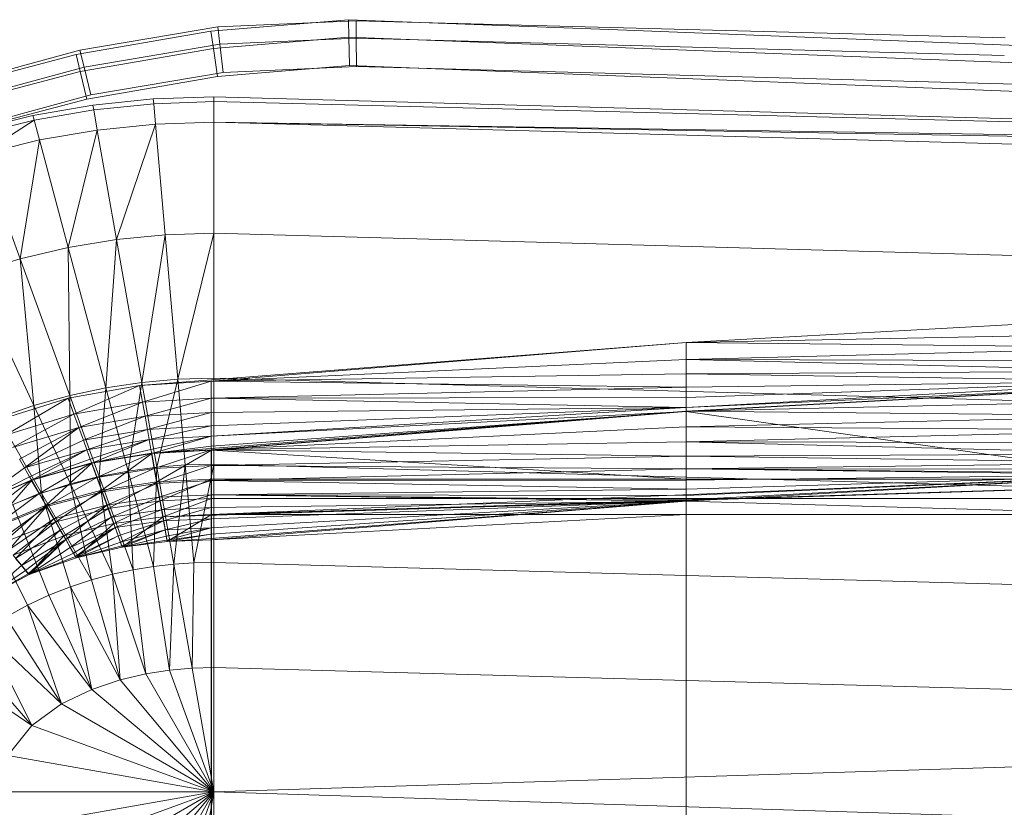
# Model space of a CAD drawing. Header units: metres. Extents: x 391.1 to 427.5, y 12.7 to 28.4.
# Tile 184 of 222: x 412.316 to 412.554, y 19.129 to 19.319. Entities that reach past the tile are written whole.
import ezdxf

# ---------------------------------------------------------------- set-up
doc = ezdxf.new("R2010")
doc.units = ezdxf.units.M
doc.layers.add('A-DETL-____-MBND', color=7, linetype='Continuous', lineweight=18)

# ---------------------------------------------------------------- blocks, each defined once
blk = doc.blocks.new('Family - Inodor PS-1-153649-01_ENLLUMENAT_PS1')
at = {"layer": 'A-DETL-____-MBND', "color": 253, "true_color": 0xaaaaaa}
for p, q in [((0.2158, 0.38688), (0.24905, 0.38966)), ((0.2158, 0.38688), (0.24905, 0.38966)), ((0.25093, 0.3894), (0.21744, 0.38794)), ((0.25093, 0.3894), (0.21744, 0.38794)), ((0.24916, 0.38543), (0.24905, 0.38966)), ((0.24905, 0.38966), (0.31422, 0.38718)), ((0.24905, 0.38966), (0.31422, 0.38718)), ((0.24905, 0.38966), (0.24916, 0.38543)), ((0.25097, 0.38517), (0.25093, 0.3894)), ((0.25093, 0.3894), (0.25097, 0.38517)), ((0.40793, 0.38526), (0.25093, 0.3894)), ((0.40793, 0.38526), (0.25093, 0.3894)), ((0.18317, 0.38126), (0.2158, 0.38688)), ((0.18317, 0.38126), (0.2158, 0.38688)), ((0.21744, 0.38794), (0.18411, 0.38232)), ((0.21744, 0.38794), (0.18411, 0.38232)), ((0.2164, 0.38269), (0.2158, 0.38688)), ((0.2158, 0.38688), (0.2164, 0.38269)), ((0.21793, 0.38373), (0.21744, 0.38794)), ((0.21744, 0.38794), (0.21793, 0.38373)), ((0.31422, 0.38718), (0.44073, 0.38227)), ((0.31422, 0.38718), (0.44073, 0.38227)), ((0.21793, 0.38373), (0.18512, 0.3782)), ((0.21793, 0.38373), (0.18512, 0.3782)), ((0.2164, 0.38269), (0.24916, 0.38543)), ((0.2164, 0.38269), (0.24916, 0.38543)), ((0.25097, 0.38517), (0.21793, 0.38373)), ((0.25097, 0.38517), (0.21793, 0.38373)), ((0.21873, 0.37692), (0.21793, 0.38373)), ((0.21793, 0.38373), (0.21873, 0.37692)), ((0.24933, 0.37858), (0.24916, 0.38543)), ((0.24916, 0.38543), (0.31404, 0.38296)), ((0.24916, 0.38543), (0.31404, 0.38296)), ((0.24916, 0.38543), (0.24933, 0.37858)), ((0.25103, 0.37833), (0.25097, 0.38517)), ((0.25097, 0.38517), (0.25103, 0.37833)), ((0.40776, 0.38104), (0.25097, 0.38517)), ((0.40776, 0.38104), (0.25097, 0.38517)), ((0.15122, 0.37282), (0.18317, 0.38126)), ((0.15122, 0.37282), (0.18317, 0.38126)), ((0.18411, 0.38232), (0.15186, 0.37352)), ((0.18411, 0.38232), (0.15186, 0.37352)), ((0.18417, 0.37714), (0.18317, 0.38126)), ((0.18317, 0.38126), (0.18417, 0.37714)), ((0.18512, 0.3782), (0.18411, 0.38232)), ((0.18411, 0.38232), (0.18512, 0.3782)), ((0.18417, 0.37714), (0.2164, 0.38269)), ((0.18417, 0.37714), (0.2164, 0.38269)), ((0.21736, 0.3759), (0.2164, 0.38269)), ((0.2164, 0.38269), (0.21736, 0.3759)), ((0.31404, 0.38296), (0.44054, 0.37805)), ((0.31404, 0.38296), (0.44054, 0.37805)), ((0.15261, 0.3688), (0.18417, 0.37714)), ((0.15261, 0.3688), (0.18417, 0.37714)), ((0.18512, 0.3782), (0.15326, 0.36951)), ((0.18512, 0.3782), (0.15326, 0.36951)), ((0.18578, 0.37046), (0.18417, 0.37714)), ((0.18417, 0.37714), (0.18578, 0.37046)), ((0.18674, 0.37152), (0.18512, 0.3782)), ((0.18512, 0.3782), (0.18674, 0.37152)), ((0.21873, 0.37692), (0.18674, 0.37152)), ((0.21873, 0.37692), (0.18674, 0.37152)), ((0.24933, 0.37858), (0.21736, 0.3759)), ((0.21736, 0.3759), (0.24933, 0.37858)), ((0.24933, 0.37858), (0.21736, 0.3759)), ((0.24933, 0.37858), (0.21736, 0.3759)), ((0.25103, 0.37833), (0.21873, 0.37692)), ((0.25103, 0.37833), (0.21873, 0.37692)), ((0.31375, 0.37612), (0.24933, 0.37858)), ((0.24933, 0.37858), (0.31375, 0.37612)), ((0.31375, 0.37612), (0.24933, 0.37858)), ((0.31375, 0.37612), (0.24933, 0.37858)), ((0.40749, 0.3742), (0.25103, 0.37833)), ((0.40749, 0.3742), (0.25103, 0.37833)), ((0.21736, 0.3759), (0.18578, 0.37046)), ((0.18578, 0.37046), (0.21736, 0.3759)), ((0.21736, 0.3759), (0.18578, 0.37046)), ((0.21736, 0.3759), (0.18578, 0.37046)), ((0.44025, 0.37121), (0.31375, 0.37612)), ((0.31375, 0.37612), (0.44025, 0.37121)), ((0.44025, 0.37121), (0.31375, 0.37612)), ((0.44025, 0.37121), (0.31375, 0.37612)), ((0.72691, 0.36709), (0.40749, 0.3742)), ((0.72691, 0.36709), (0.40749, 0.3742)), ((0.18578, 0.37046), (0.15485, 0.3623)), ((0.15485, 0.3623), (0.18578, 0.37046)), ((0.18578, 0.37046), (0.15485, 0.3623)), ((0.18578, 0.37046), (0.15485, 0.3623)), ((0.18674, 0.37152), (0.15553, 0.36301)), ((0.18674, 0.37152), (0.15553, 0.36301)), ((0.18724, 0.36904), (0.20186, 0.37054)), ((0.18745, 0.36787), (0.20196, 0.36936)), ((0.20186, 0.37054), (0.21652, 0.37104)), ((0.20186, 0.37054), (0.20196, 0.36936)), ((0.20196, 0.36936), (0.21652, 0.36986)), ((0.20196, 0.36936), (0.20239, 0.36443)), ((0.21652, 0.37104), (0.7262, 0.35697)), ((0.21652, 0.36986), (0.21652, 0.37104)), ((0.21652, 0.36986), (0.7262, 0.35697)), ((0.21652, 0.36491), (0.21652, 0.36986)), ((0.1727, 0.36651), (0.18724, 0.36904)), ((0.17301, 0.36537), (0.18745, 0.36787)), ((0.18724, 0.36904), (0.18745, 0.36787)), ((0.18745, 0.36787), (0.1883, 0.363)), ((0.1583, 0.36296), (0.1727, 0.36651)), ((0.1587, 0.36184), (0.17301, 0.36537)), ((0.16039, 0.35719), (0.17301, 0.36537)), ((0.1727, 0.36651), (0.17301, 0.36537)), ((0.17301, 0.36537), (0.17429, 0.36059)), ((0.20239, 0.36443), (0.21652, 0.36491)), ((0.21652, 0.36491), (0.21652, 0.33803)), ((0.21652, 0.36491), (0.7262, 0.35083)), ((0.21652, 0.36491), (0.7262, 0.35578)), ((0.21652, 0.36491), (0.7262, 0.35697)), ((0.17429, 0.36059), (0.1883, 0.363)), ((0.18126, 0.33458), (0.1883, 0.363)), ((0.1883, 0.363), (0.20239, 0.36443)), ((0.1883, 0.363), (0.19298, 0.3365)), ((0.19298, 0.3365), (0.20239, 0.36443)), ((0.20239, 0.36443), (0.20474, 0.33765)), ((0.16039, 0.35719), (0.17429, 0.36059)), ((0.16961, 0.33187), (0.17429, 0.36059)), ((0.17429, 0.36059), (0.18126, 0.33458)), ((0.16039, 0.35719), (0.16961, 0.33187)), ((0.18126, 0.33458), (0.19298, 0.3365)), ((0.19035, 0.30067), (0.19298, 0.3365)), ((0.19298, 0.3365), (0.20474, 0.33765)), ((0.19298, 0.3365), (0.19907, 0.30196)), ((0.19907, 0.30196), (0.20474, 0.33765)), ((0.20474, 0.33765), (0.21652, 0.33803)), ((0.20474, 0.33765), (0.20779, 0.30274)), ((0.20779, 0.30274), (0.21652, 0.33803)), ((0.21652, 0.33803), (0.21652, 0.30299)), ((0.21652, 0.33803), (0.7262, 0.32395)), ((0.16961, 0.33187), (0.18126, 0.33458)), ((0.18164, 0.29882), (0.18126, 0.33458)), ((0.18126, 0.33458), (0.19035, 0.30067)), ((0.15807, 0.32833), (0.16961, 0.33187)), ((0.17296, 0.29641), (0.16961, 0.33187)), ((0.16961, 0.33187), (0.18164, 0.29882)), ((0.15807, 0.32833), (0.17296, 0.29641)), ((0.44566, 0.31794), (0.33076, 0.3116)), ((0.33076, 0.3116), (0.44566, 0.31384)), ((0.44566, 0.31384), (0.33076, 0.3116)), ((0.33076, 0.3116), (0.19854, 0.30124)), ((0.33076, 0.3116), (0.21587, 0.30225)), ((0.33076, 0.3116), (0.21587, 0.30225)), ((0.33076, 0.3116), (0.33077, 0.3075)), ((0.33076, 0.3116), (0.44566, 0.31043)), ((0.33076, 0.3116), (0.33077, 0.3075)), ((0.33076, 0.3116), (0.44566, 0.31043)), ((0.33077, 0.3075), (0.44566, 0.31043)), ((0.44566, 0.31043), (0.33077, 0.3075)), ((0.33077, 0.3075), (0.21587, 0.30225)), ((0.33077, 0.3075), (0.21587, 0.30225)), ((0.33077, 0.3075), (0.33077, 0.30408)), ((0.33077, 0.3075), (0.44566, 0.30471)), ((0.33077, 0.3075), (0.33077, 0.30408)), ((0.33077, 0.3075), (0.44566, 0.30715)), ((0.33077, 0.3075), (0.44566, 0.30471)), ((0.33077, 0.3075), (0.44566, 0.30715)), ((0.19907, 0.30196), (0.20779, 0.30274)), ((0.20268, 0.28149), (0.20779, 0.30274)), ((0.20779, 0.30274), (0.21652, 0.30299)), ((0.20779, 0.30274), (0.2096, 0.28205)), ((0.21587, 0.30225), (0.33077, 0.30408)), ((0.33077, 0.30408), (0.21587, 0.30225)), ((0.21652, 0.30299), (0.21652, 0.28224)), ((0.21652, 0.30299), (0.7262, 0.28891)), ((0.33077, 0.30408), (0.44566, 0.30471)), ((0.44566, 0.30471), (0.33077, 0.30408)), ((0.33077, 0.30408), (0.33077, 0.3008)), ((0.33077, 0.30408), (0.44566, 0.30226)), ((0.33077, 0.30408), (0.33077, 0.3008)), ((0.33077, 0.30408), (0.44566, 0.30226)), ((0.18124, 0.29813), (0.19854, 0.30124)), ((0.18164, 0.29882), (0.19035, 0.30067)), ((0.19854, 0.30124), (0.18265, 0.29428)), ((0.19854, 0.30124), (0.18265, 0.29428)), ((0.18878, 0.27921), (0.19035, 0.30067)), ((0.19035, 0.30067), (0.19907, 0.30196)), ((0.19035, 0.30067), (0.19574, 0.28055)), ((0.19574, 0.28055), (0.19907, 0.30196)), ((0.19854, 0.30124), (0.21587, 0.30225)), ((0.21587, 0.30225), (0.19854, 0.30124)), ((0.19854, 0.30124), (0.19926, 0.2972)), ((0.19854, 0.30124), (0.19926, 0.2972)), ((0.19907, 0.30196), (0.20268, 0.28149)), ((0.21587, 0.30225), (0.19926, 0.2972)), ((0.21587, 0.30225), (0.19926, 0.2972)), ((0.21587, 0.30225), (0.21587, 0.29816)), ((0.21587, 0.30225), (0.33077, 0.3008)), ((0.21587, 0.30225), (0.21587, 0.29816)), ((0.21587, 0.30225), (0.33077, 0.3008)), ((0.33077, 0.3008), (0.21587, 0.29816)), ((0.33077, 0.3008), (0.21587, 0.29816)), ((0.33077, 0.29837), (0.44566, 0.30226)), ((0.44566, 0.30226), (0.33077, 0.29591)), ((0.44566, 0.30226), (0.33077, 0.29591)), ((0.33077, 0.3008), (0.44566, 0.30226)), ((0.44566, 0.30226), (0.33077, 0.29837)), ((0.44566, 0.30226), (0.33077, 0.3008)), ((0.33077, 0.29591), (0.44572, 0.30126)), ((0.44572, 0.30126), (0.33077, 0.29591)), ((0.33077, 0.3008), (0.33077, 0.29837)), ((0.33077, 0.3008), (0.33077, 0.29837)), ((0.44571, 0.30135), (0.33082, 0.29501)), ((0.33082, 0.29491), (0.44572, 0.30126)), ((0.44572, 0.30126), (0.33082, 0.29491)), ((0.16404, 0.29275), (0.18124, 0.29813)), ((0.18124, 0.29813), (0.16609, 0.2892)), ((0.18124, 0.29813), (0.16609, 0.2892)), ((0.17296, 0.29641), (0.18164, 0.29882)), ((0.18124, 0.29813), (0.18265, 0.29428)), ((0.18124, 0.29813), (0.18265, 0.29428)), ((0.1818, 0.27744), (0.18164, 0.29882)), ((0.18164, 0.29882), (0.18878, 0.27921)), ((0.19926, 0.2972), (0.21587, 0.29816)), ((0.21587, 0.29816), (0.19926, 0.2972)), ((0.21587, 0.29816), (0.19985, 0.29384)), ((0.21587, 0.29816), (0.19985, 0.29384)), ((0.21587, 0.29816), (0.33077, 0.29837)), ((0.33077, 0.29837), (0.21587, 0.29816)), ((0.21587, 0.29816), (0.21587, 0.29474)), ((0.21587, 0.29816), (0.33077, 0.29591)), ((0.21587, 0.29816), (0.21587, 0.29474)), ((0.21587, 0.29816), (0.33077, 0.29591)), ((0.33077, 0.29837), (0.33077, 0.29591)), ((0.33077, 0.29837), (0.33077, 0.29591)), ((0.16433, 0.29339), (0.17296, 0.29641)), ((0.17482, 0.27521), (0.17296, 0.29641)), ((0.17296, 0.29641), (0.1818, 0.27744)), ((0.18265, 0.29428), (0.19926, 0.2972)), ((0.19926, 0.2972), (0.18265, 0.29428)), ((0.19926, 0.2972), (0.18381, 0.29107)), ((0.19926, 0.2972), (0.18381, 0.29107)), ((0.19926, 0.2972), (0.19985, 0.29384)), ((0.19926, 0.2972), (0.19985, 0.29384)), ((0.21587, 0.29146), (0.33077, 0.29591)), ((0.33077, 0.29591), (0.21587, 0.28902)), ((0.33077, 0.29591), (0.21587, 0.28902)), ((0.21587, 0.29474), (0.33077, 0.29591)), ((0.33077, 0.29591), (0.21587, 0.29146)), ((0.33077, 0.29591), (0.21587, 0.29474)), ((0.33077, 0.29591), (0.33082, 0.29491)), ((0.33077, 0.29591), (0.33082, 0.29491)), ((0.33082, 0.29501), (0.44571, 0.29758)), ((0.44571, 0.29758), (0.33082, 0.29501)), ((0.16433, 0.29339), (0.17482, 0.27521)), ((0.16609, 0.2892), (0.18265, 0.29428)), ((0.18265, 0.29428), (0.16609, 0.2892)), ((0.18265, 0.29428), (0.1678, 0.28624)), ((0.18265, 0.29428), (0.1678, 0.28624)), ((0.18265, 0.29428), (0.18381, 0.29107)), ((0.18265, 0.29428), (0.18381, 0.29107)), ((0.18381, 0.29107), (0.19985, 0.29384)), ((0.19985, 0.29384), (0.18381, 0.29107)), ((0.19985, 0.29384), (0.18494, 0.28798)), ((0.19985, 0.29384), (0.18494, 0.28798)), ((0.19985, 0.29384), (0.21587, 0.29474)), ((0.21587, 0.29474), (0.19985, 0.29384)), ((0.19985, 0.29384), (0.20042, 0.29061)), ((0.19985, 0.29384), (0.20042, 0.29061)), ((0.21587, 0.29474), (0.20042, 0.29061)), ((0.21587, 0.29474), (0.20042, 0.29061)), ((0.33082, 0.29501), (0.20142, 0.2849)), ((0.33082, 0.29501), (0.21587, 0.28567)), ((0.33082, 0.29501), (0.21587, 0.28567)), ((0.21587, 0.28657), (0.33082, 0.29491)), ((0.21587, 0.28902), (0.33082, 0.29491)), ((0.33082, 0.29491), (0.21587, 0.28657)), ((0.33082, 0.29491), (0.21587, 0.28902)), ((0.21587, 0.29474), (0.21587, 0.29146)), ((0.21587, 0.29474), (0.21587, 0.29146)), ((0.21593, 0.28557), (0.33082, 0.29491)), ((0.33082, 0.29491), (0.21593, 0.28557)), ((0.33082, 0.29501), (0.33082, 0.29124)), ((0.33082, 0.29501), (0.44571, 0.29392)), ((0.33082, 0.29501), (0.33082, 0.29124)), ((0.33082, 0.29501), (0.44571, 0.29392)), ((0.33082, 0.27859), (0.33082, 0.29491)), ((0.33082, 0.29491), (0.44571, 0.27859)), ((0.33082, 0.29491), (0.44571, 0.27859)), ((0.33082, 0.29491), (0.33082, 0.27859)), ((0.33082, 0.29124), (0.44571, 0.29392)), ((0.44571, 0.29392), (0.33082, 0.29124)), ((0.1678, 0.28624), (0.18381, 0.29107)), ((0.18381, 0.29107), (0.1678, 0.28624)), ((0.16944, 0.2834), (0.18381, 0.29107)), ((0.18381, 0.29107), (0.16944, 0.2834)), ((0.18381, 0.29107), (0.17066, 0.28129)), ((0.18381, 0.29107), (0.17066, 0.28129)), ((0.18381, 0.29107), (0.18494, 0.28798)), ((0.18381, 0.29107), (0.18494, 0.28798)), ((0.20042, 0.29061), (0.21587, 0.29146)), ((0.21587, 0.29146), (0.20042, 0.29061)), ((0.21587, 0.29146), (0.20085, 0.28821)), ((0.21587, 0.29146), (0.20085, 0.28821)), ((0.21587, 0.29146), (0.21587, 0.28902)), ((0.21587, 0.29146), (0.21587, 0.28902)), ((0.33082, 0.29124), (0.21587, 0.28567)), ((0.33082, 0.29124), (0.21587, 0.28567)), ((0.33082, 0.29124), (0.33082, 0.28758)), ((0.33082, 0.29124), (0.44571, 0.29049)), ((0.33082, 0.29124), (0.33082, 0.28758)), ((0.33082, 0.29124), (0.44571, 0.29049)), ((0.18494, 0.28798), (0.20042, 0.29061)), ((0.20042, 0.29061), (0.18494, 0.28798)), ((0.20042, 0.29061), (0.18577, 0.28569)), ((0.20042, 0.29061), (0.18577, 0.28569)), ((0.20042, 0.29061), (0.20085, 0.28821)), ((0.20042, 0.29061), (0.20085, 0.28821)), ((0.20085, 0.28821), (0.21587, 0.28902)), ((0.21587, 0.28902), (0.20085, 0.28821)), ((0.20127, 0.28579), (0.21587, 0.28902)), ((0.21587, 0.28902), (0.20127, 0.28579)), ((0.21587, 0.28902), (0.2015, 0.28482)), ((0.21587, 0.28902), (0.2015, 0.28482)), ((0.21587, 0.28902), (0.21587, 0.28657)), ((0.21587, 0.28902), (0.21587, 0.28657)), ((0.33082, 0.28758), (0.44571, 0.29049)), ((0.44571, 0.29049), (0.33082, 0.28758)), ((0.18494, 0.28798), (0.17066, 0.28129)), ((0.18494, 0.28798), (0.17066, 0.28129)), ((0.18494, 0.28798), (0.18577, 0.28569)), ((0.18494, 0.28798), (0.18577, 0.28569)), ((0.18577, 0.28569), (0.20085, 0.28821)), ((0.20085, 0.28821), (0.18577, 0.28569)), ((0.18661, 0.28339), (0.20085, 0.28821)), ((0.20085, 0.28821), (0.18661, 0.28339)), ((0.20085, 0.28821), (0.187, 0.28247)), ((0.20085, 0.28821), (0.187, 0.28247)), ((0.20085, 0.28821), (0.20127, 0.28579)), ((0.20085, 0.28821), (0.20127, 0.28579)), ((0.21587, 0.28657), (0.2015, 0.28482)), ((0.21587, 0.28657), (0.2015, 0.28482)), ((0.21587, 0.28567), (0.33082, 0.28758)), ((0.33082, 0.28758), (0.21587, 0.28567)), ((0.21587, 0.28657), (0.21593, 0.28557)), ((0.21587, 0.28657), (0.21593, 0.28557)), ((0.33082, 0.28758), (0.44571, 0.28471)), ((0.33082, 0.28758), (0.33082, 0.28415)), ((0.33082, 0.28758), (0.33082, 0.28415)), ((0.33082, 0.28758), (0.44571, 0.28739)), ((0.33082, 0.28758), (0.44571, 0.28471)), ((0.33082, 0.28758), (0.44571, 0.28739)), ((0.17066, 0.28129), (0.18577, 0.28569)), ((0.18577, 0.28569), (0.17066, 0.28129)), ((0.17189, 0.27917), (0.18577, 0.28569)), ((0.18577, 0.28569), (0.17189, 0.27917)), ((0.18577, 0.28569), (0.17243, 0.27833)), ((0.18577, 0.28569), (0.17243, 0.27833)), ((0.18577, 0.28569), (0.18661, 0.28339)), ((0.18577, 0.28569), (0.18661, 0.28339)), ((0.18691, 0.28254), (0.20142, 0.2849)), ((0.20127, 0.28579), (0.187, 0.28247)), ((0.20127, 0.28579), (0.187, 0.28247)), ((0.187, 0.28247), (0.2015, 0.28482)), ((0.2015, 0.28482), (0.187, 0.28247)), ((0.20142, 0.2849), (0.1882, 0.27899)), ((0.20142, 0.2849), (0.1882, 0.27899)), ((0.2015, 0.28482), (0.18939, 0.27591)), ((0.2015, 0.28482), (0.18939, 0.27591)), ((0.20127, 0.28579), (0.2015, 0.28482)), ((0.20127, 0.28579), (0.2015, 0.28482)), ((0.20142, 0.2849), (0.21587, 0.28567)), ((0.21587, 0.28567), (0.20142, 0.2849)), ((0.20142, 0.2849), (0.20208, 0.28118)), ((0.20142, 0.2849), (0.20208, 0.28118)), ((0.2015, 0.28482), (0.21593, 0.28557)), ((0.21593, 0.28557), (0.2015, 0.28482)), ((0.2015, 0.28482), (0.20271, 0.27794)), ((0.2015, 0.28482), (0.20271, 0.27794)), ((0.21587, 0.28567), (0.20208, 0.28118)), ((0.21587, 0.28567), (0.20208, 0.28118)), ((0.21593, 0.28557), (0.20271, 0.27794)), ((0.21593, 0.28557), (0.20271, 0.27794)), ((0.2042, 0.26951), (0.7262, 0.28568)), ((0.7256, 0.28565), (0.2042, 0.26951)), ((0.7256, 0.28565), (0.2042, 0.26951)), ((0.21587, 0.28567), (0.21587, 0.28189)), ((0.21587, 0.28567), (0.33082, 0.28415)), ((0.21587, 0.28567), (0.21587, 0.28189)), ((0.21587, 0.28567), (0.33082, 0.28415)), ((0.21587, 0.28189), (0.33082, 0.28415)), ((0.33082, 0.28415), (0.21587, 0.28189)), ((0.7256, 0.28565), (0.21593, 0.27003)), ((0.7256, 0.28565), (0.21593, 0.27003)), ((0.21593, 0.28557), (0.21593, 0.27859)), ((0.21593, 0.27859), (0.21593, 0.28557)), ((0.21593, 0.28557), (0.33082, 0.27859)), ((0.21593, 0.28557), (0.33082, 0.27859)), ((0.33082, 0.28415), (0.44571, 0.28471)), ((0.44571, 0.28471), (0.33082, 0.28415)), ((0.33082, 0.28415), (0.33082, 0.28105)), ((0.33082, 0.28415), (0.44571, 0.28254)), ((0.33082, 0.28415), (0.33082, 0.28105)), ((0.33082, 0.28415), (0.44571, 0.28254)), ((0.17066, 0.28129), (0.15796, 0.27209)), ((0.17066, 0.28129), (0.15796, 0.27209)), ((0.16944, 0.2834), (0.17066, 0.28129)), ((0.16944, 0.2834), (0.17066, 0.28129)), ((0.17066, 0.28129), (0.17189, 0.27917)), ((0.17066, 0.28129), (0.17189, 0.27917)), ((0.17234, 0.27838), (0.18691, 0.28254)), ((0.18661, 0.28339), (0.17243, 0.27833)), ((0.18661, 0.28339), (0.17243, 0.27833)), ((0.17243, 0.27833), (0.187, 0.28247)), ((0.187, 0.28247), (0.17243, 0.27833)), ((0.18691, 0.28254), (0.17422, 0.27512)), ((0.18691, 0.28254), (0.17422, 0.27512)), ((0.187, 0.28247), (0.17592, 0.27228)), ((0.187, 0.28247), (0.17592, 0.27228)), ((0.18661, 0.28339), (0.187, 0.28247)), ((0.18661, 0.28339), (0.187, 0.28247)), ((0.18691, 0.28254), (0.1882, 0.27899)), ((0.18691, 0.28254), (0.1882, 0.27899)), ((0.187, 0.28247), (0.18939, 0.27591)), ((0.187, 0.28247), (0.18939, 0.27591)), ((0.1882, 0.27899), (0.20208, 0.28118)), ((0.20208, 0.28118), (0.1882, 0.27899)), ((0.20208, 0.28118), (0.18945, 0.27556)), ((0.20208, 0.28118), (0.18945, 0.27556)), ((0.19574, 0.28055), (0.20268, 0.28149)), ((0.20192, 0.25747), (0.20268, 0.28149)), ((0.20208, 0.28118), (0.21587, 0.28189)), ((0.21587, 0.28189), (0.20208, 0.28118)), ((0.20208, 0.28118), (0.20272, 0.27758)), ((0.20208, 0.28118), (0.20272, 0.27758)), ((0.20268, 0.28149), (0.2096, 0.28205)), ((0.20268, 0.28149), (0.20681, 0.25803)), ((0.21587, 0.28189), (0.20272, 0.27758)), ((0.21587, 0.28189), (0.20272, 0.27758)), ((0.20681, 0.25803), (0.2096, 0.28205)), ((0.2096, 0.28205), (0.21652, 0.28224)), ((0.2096, 0.28205), (0.21167, 0.25836)), ((0.21167, 0.25836), (0.21652, 0.28224)), ((0.21587, 0.28189), (0.21587, 0.27824)), ((0.21587, 0.28189), (0.33082, 0.28105)), ((0.21587, 0.28189), (0.21587, 0.27824)), ((0.21587, 0.28189), (0.33082, 0.28105)), ((0.21652, 0.28224), (0.21652, 0.25847)), ((0.21652, 0.28224), (0.7262, 0.26816)), ((0.33082, 0.28105), (0.44571, 0.28254)), ((0.44571, 0.28254), (0.33082, 0.28105)), ((0.17189, 0.27917), (0.15796, 0.27209)), ((0.17189, 0.27917), (0.15796, 0.27209)), ((0.17189, 0.27917), (0.17243, 0.27833)), ((0.17189, 0.27917), (0.17243, 0.27833)), ((0.17422, 0.27512), (0.1882, 0.27899)), ((0.1882, 0.27899), (0.17422, 0.27512)), ((0.1882, 0.27899), (0.17605, 0.27195)), ((0.1882, 0.27899), (0.17605, 0.27195)), ((0.1818, 0.27744), (0.18878, 0.27921)), ((0.1882, 0.27899), (0.18945, 0.27556)), ((0.1882, 0.27899), (0.18945, 0.27556)), ((0.18878, 0.27921), (0.19574, 0.28055)), ((0.19198, 0.25562), (0.18878, 0.27921)), ((0.18878, 0.27921), (0.19698, 0.25668)), ((0.19698, 0.25668), (0.19574, 0.28055)), ((0.19574, 0.28055), (0.20192, 0.25747)), ((0.33082, 0.28105), (0.21587, 0.27824)), ((0.33082, 0.28105), (0.21587, 0.27824)), ((0.44571, 0.27965), (0.21593, 0.27003)), ((0.44571, 0.27965), (0.21593, 0.27003)), ((0.33082, 0.28105), (0.33082, 0.27837)), ((0.33082, 0.28105), (0.44571, 0.27965)), ((0.33082, 0.28105), (0.33082, 0.27837)), ((0.33082, 0.28105), (0.44571, 0.27996)), ((0.33082, 0.28105), (0.44571, 0.27965)), ((0.33082, 0.28105), (0.44571, 0.28094)), ((0.33082, 0.28105), (0.44571, 0.27996)), ((0.33082, 0.28105), (0.44571, 0.28094)), ((0.33082, 0.2733), (0.44571, 0.27965)), ((0.44571, 0.27965), (0.33082, 0.2733)), ((0.44571, 0.27965), (0.33082, 0.2733)), ((0.33082, 0.27362), (0.44571, 0.27965)), ((0.44571, 0.27965), (0.33082, 0.2733)), ((0.33082, 0.2746), (0.44571, 0.27965)), ((0.44571, 0.27965), (0.33082, 0.27362)), ((0.33082, 0.2762), (0.44571, 0.27965)), ((0.44571, 0.27965), (0.33082, 0.2746)), ((0.33082, 0.27837), (0.44571, 0.27965)), ((0.44571, 0.27965), (0.33082, 0.2762)), ((0.44571, 0.27965), (0.33082, 0.27837)), ((0.15785, 0.27213), (0.17234, 0.27838)), ((0.15796, 0.27209), (0.17243, 0.27833)), ((0.17243, 0.27833), (0.15796, 0.27209)), ((0.17234, 0.27838), (0.16028, 0.26924)), ((0.17234, 0.27838), (0.16028, 0.26924)), ((0.17243, 0.27833), (0.16244, 0.26675)), ((0.17243, 0.27833), (0.16244, 0.26675)), ((0.17234, 0.27838), (0.17422, 0.27512)), ((0.17234, 0.27838), (0.17422, 0.27512)), ((0.17243, 0.27833), (0.17592, 0.27228)), ((0.17243, 0.27833), (0.17592, 0.27228)), ((0.17482, 0.27521), (0.1818, 0.27744)), ((0.18692, 0.25427), (0.1818, 0.27744)), ((0.1818, 0.27744), (0.19198, 0.25562)), ((0.18939, 0.27591), (0.20271, 0.27794)), ((0.20271, 0.27794), (0.18939, 0.27591)), ((0.18945, 0.27556), (0.20272, 0.27758)), ((0.20272, 0.27758), (0.18945, 0.27556)), ((0.20272, 0.27758), (0.19063, 0.27233)), ((0.20272, 0.27758), (0.19063, 0.27233)), ((0.20271, 0.27794), (0.19099, 0.27152)), ((0.20271, 0.27794), (0.19099, 0.27152)), ((0.20271, 0.27794), (0.21593, 0.27859)), ((0.21593, 0.27859), (0.20271, 0.27794)), ((0.20271, 0.27794), (0.20352, 0.27334)), ((0.20271, 0.27794), (0.20352, 0.27334)), ((0.20272, 0.27758), (0.21587, 0.27824)), ((0.21587, 0.27824), (0.20272, 0.27758)), ((0.20272, 0.27758), (0.20331, 0.2742)), ((0.20272, 0.27758), (0.20331, 0.2742)), ((0.21587, 0.27824), (0.20331, 0.2742)), ((0.21587, 0.27824), (0.20331, 0.2742)), ((0.21593, 0.27859), (0.20352, 0.27334)), ((0.21593, 0.27859), (0.20352, 0.27334)), ((0.21587, 0.27824), (0.33082, 0.27837)), ((0.33082, 0.27837), (0.21587, 0.27824)), ((0.21587, 0.27824), (0.21587, 0.27481)), ((0.21587, 0.27824), (0.33082, 0.2762)), ((0.21587, 0.27824), (0.21587, 0.27481)), ((0.21587, 0.27824), (0.33082, 0.2762)), ((0.21593, 0.27859), (0.21593, 0.27392)), ((0.21593, 0.27392), (0.21593, 0.27859)), ((0.33082, 0.27859), (0.21593, 0.27859)), ((0.21593, 0.27859), (0.33082, 0.27859)), ((0.33082, 0.27392), (0.33082, 0.27859)), ((0.44571, 0.27859), (0.33082, 0.27859)), ((0.33082, 0.27859), (0.33082, 0.27392)), ((0.33082, 0.27859), (0.44571, 0.27859)), ((0.33082, 0.27837), (0.33082, 0.2762)), ((0.33082, 0.27837), (0.33082, 0.2762)), ((0.16028, 0.26924), (0.17422, 0.27512)), ((0.17422, 0.27512), (0.16028, 0.26924)), ((0.17422, 0.27512), (0.16263, 0.26644)), ((0.17422, 0.27512), (0.16263, 0.26644)), ((0.16785, 0.2725), (0.17482, 0.27521)), ((0.17422, 0.27512), (0.17605, 0.27195)), ((0.17422, 0.27512), (0.17605, 0.27195)), ((0.18179, 0.25259), (0.17482, 0.27521)), ((0.17482, 0.27521), (0.18692, 0.25427)), ((0.17592, 0.27228), (0.18939, 0.27591)), ((0.18939, 0.27591), (0.17592, 0.27228)), ((0.17605, 0.27195), (0.18945, 0.27556)), ((0.18945, 0.27556), (0.17605, 0.27195)), ((0.18945, 0.27556), (0.17777, 0.26898)), ((0.18945, 0.27556), (0.17777, 0.26898)), ((0.18939, 0.27591), (0.17826, 0.26824)), ((0.18939, 0.27591), (0.17826, 0.26824)), ((0.18939, 0.27591), (0.19099, 0.27152)), ((0.18939, 0.27591), (0.19099, 0.27152)), ((0.18945, 0.27556), (0.19063, 0.27233)), ((0.18945, 0.27556), (0.19063, 0.27233)), ((0.19063, 0.27233), (0.20331, 0.2742)), ((0.20331, 0.2742), (0.19063, 0.27233)), ((0.20331, 0.2742), (0.19169, 0.26942)), ((0.20331, 0.2742), (0.19169, 0.26942)), ((0.20331, 0.2742), (0.21587, 0.27481)), ((0.21587, 0.27481), (0.20331, 0.2742)), ((0.20331, 0.2742), (0.20385, 0.27115)), ((0.20331, 0.2742), (0.20385, 0.27115)), ((0.21587, 0.27481), (0.20385, 0.27115)), ((0.21587, 0.27481), (0.20385, 0.27115)), ((0.21587, 0.27481), (0.33082, 0.2762)), ((0.33082, 0.2762), (0.21587, 0.27481)), ((0.21587, 0.27481), (0.21587, 0.2717)), ((0.21587, 0.27481), (0.33082, 0.2733)), ((0.21587, 0.27481), (0.21587, 0.2717)), ((0.21587, 0.27481), (0.33082, 0.27362)), ((0.21587, 0.27481), (0.33082, 0.2733)), ((0.21587, 0.27481), (0.33082, 0.2746)), ((0.21587, 0.27481), (0.33082, 0.27362)), ((0.21587, 0.27481), (0.33082, 0.2746)), ((0.33082, 0.2762), (0.33082, 0.2746)), ((0.33082, 0.2762), (0.33082, 0.2746)), ((0.33082, 0.2746), (0.33082, 0.27362)), ((0.33082, 0.2746), (0.33082, 0.27362)), ((0.16244, 0.26675), (0.17592, 0.27228)), ((0.17592, 0.27228), (0.16244, 0.26675)), ((0.16263, 0.26644), (0.17605, 0.27195)), ((0.17605, 0.27195), (0.16263, 0.26644)), ((0.16483, 0.26381), (0.17605, 0.27195)), ((0.17605, 0.27195), (0.16483, 0.26381)), ((0.17592, 0.27228), (0.16545, 0.26317)), ((0.17592, 0.27228), (0.16545, 0.26317)), ((0.17605, 0.27195), (0.16682, 0.26143)), ((0.17605, 0.27195), (0.16682, 0.26143)), ((0.17661, 0.25056), (0.16785, 0.2725)), ((0.17592, 0.27228), (0.17826, 0.26824)), ((0.17592, 0.27228), (0.17826, 0.26824)), ((0.17605, 0.27195), (0.17777, 0.26898)), ((0.17605, 0.27195), (0.17777, 0.26898)), ((0.17777, 0.26898), (0.19063, 0.27233)), ((0.19063, 0.27233), (0.17777, 0.26898)), ((0.17932, 0.26629), (0.19063, 0.27233)), ((0.19063, 0.27233), (0.17932, 0.26629)), ((0.19063, 0.27233), (0.18066, 0.26397)), ((0.19063, 0.27233), (0.18066, 0.26397)), ((0.19063, 0.27233), (0.19169, 0.26942)), ((0.19063, 0.27233), (0.19169, 0.26942)), ((0.19099, 0.27152), (0.20352, 0.27334)), ((0.20352, 0.27334), (0.19099, 0.27152)), ((0.20352, 0.27334), (0.19232, 0.26786)), ((0.20352, 0.27334), (0.19232, 0.26786)), ((0.20352, 0.27334), (0.21593, 0.27392)), ((0.21593, 0.27392), (0.20352, 0.27334)), ((0.20352, 0.27334), (0.2042, 0.26951)), ((0.20352, 0.27334), (0.2042, 0.26951)), ((0.20385, 0.27115), (0.21587, 0.2717)), ((0.21587, 0.2717), (0.20385, 0.27115)), ((0.21593, 0.27392), (0.2042, 0.26951)), ((0.21593, 0.27392), (0.2042, 0.26951)), ((0.21587, 0.2717), (0.20431, 0.26851)), ((0.21587, 0.2717), (0.20431, 0.26851)), ((0.21587, 0.26396), (0.33082, 0.2733)), ((0.33082, 0.2733), (0.21587, 0.26396)), ((0.21587, 0.26428), (0.33082, 0.2733)), ((0.33082, 0.2733), (0.21587, 0.26396)), ((0.21587, 0.26526), (0.33082, 0.2733)), ((0.33082, 0.2733), (0.21587, 0.26428)), ((0.21587, 0.26686), (0.33082, 0.2733)), ((0.33082, 0.2733), (0.21587, 0.26526)), ((0.21587, 0.26903), (0.33082, 0.2733)), ((0.33082, 0.2733), (0.21587, 0.26686)), ((0.21587, 0.2717), (0.33082, 0.2733)), ((0.33082, 0.2733), (0.21587, 0.26903)), ((0.33082, 0.2733), (0.21587, 0.2717)), ((0.21587, 0.2717), (0.21587, 0.26903)), ((0.21587, 0.2717), (0.21587, 0.26903)), ((0.21593, 0.27392), (0.21593, 0.27003)), ((0.21593, 0.27003), (0.21593, 0.27392)), ((0.33082, 0.27392), (0.21593, 0.27392)), ((0.21593, 0.27392), (0.33082, 0.27392)), ((0.21593, 0.27003), (0.33082, 0.2733)), ((0.33082, 0.2733), (0.21593, 0.27003)), ((0.33082, 0.27003), (0.33082, 0.27392)), ((0.44571, 0.27392), (0.33082, 0.27392)), ((0.33082, 0.27392), (0.33082, 0.27003)), ((0.33082, 0.27392), (0.44571, 0.27392)), ((0.33082, 0.27362), (0.33082, 0.2733)), ((0.33082, 0.27362), (0.33082, 0.2733)), ((0.33082, 0.2733), (0.33082, 0.27003)), ((0.33082, 0.2733), (0.44571, 0.27003)), ((0.33082, 0.2733), (0.44571, 0.27003)), ((0.1714, 0.24811), (0.16093, 0.26924)), ((0.17826, 0.26824), (0.19099, 0.27152)), ((0.19099, 0.27152), (0.17826, 0.26824)), ((0.19099, 0.27152), (0.18021, 0.26487)), ((0.19099, 0.27152), (0.18021, 0.26487)), ((0.18066, 0.26397), (0.19169, 0.26942)), ((0.19169, 0.26942), (0.18066, 0.26397)), ((0.19169, 0.26942), (0.18174, 0.26209)), ((0.19169, 0.26942), (0.18174, 0.26209)), ((0.19099, 0.27152), (0.19232, 0.26786)), ((0.19099, 0.27152), (0.19232, 0.26786)), ((0.19169, 0.26942), (0.20385, 0.27115)), ((0.20385, 0.27115), (0.19169, 0.26942)), ((0.19169, 0.26942), (0.1926, 0.2669)), ((0.19169, 0.26942), (0.1926, 0.2669)), ((0.2042, 0.26951), (0.19232, 0.26786)), ((0.2042, 0.26951), (0.19232, 0.26786)), ((0.19232, 0.26786), (0.2042, 0.26951)), ((0.20385, 0.27115), (0.1926, 0.2669)), ((0.20385, 0.27115), (0.1926, 0.2669)), ((0.2042, 0.26951), (0.19434, 0.26214)), ((0.2042, 0.26951), (0.19434, 0.26214)), ((0.20385, 0.27115), (0.20431, 0.26851)), ((0.20385, 0.27115), (0.20431, 0.26851)), ((0.21593, 0.27003), (0.2042, 0.26951)), ((0.21593, 0.27003), (0.2042, 0.26951)), ((0.2042, 0.26951), (0.21593, 0.27003)), ((0.21593, 0.27003), (0.2042, 0.26951)), ((0.2042, 0.26951), (0.20519, 0.26352)), ((0.2042, 0.26951), (0.20519, 0.26352)), ((0.21593, 0.27003), (0.20519, 0.26352)), ((0.21593, 0.27003), (0.20519, 0.26352)), ((0.33082, 0.27003), (0.21587, 0.26396)), ((0.33082, 0.27003), (0.21587, 0.26396)), ((0.21587, 0.26396), (0.21593, 0.27003)), ((0.33082, 0.27003), (0.21587, 0.26396)), ((0.21593, 0.27003), (0.21587, 0.26396)), ((0.21593, 0.27003), (0.21587, 0.26396)), ((0.33082, 0.27003), (0.21587, 0.26396)), ((0.21593, 0.27003), (0.33082, 0.27003)), ((0.21593, 0.13594), (0.21593, 0.27003)), ((0.21593, 0.27003), (0.33082, 0.27003)), ((0.21593, 0.27003), (0.21593, 0.13594)), ((0.21593, 0.27003), (0.33082, 0.27003)), ((0.21593, 0.27003), (0.33082, 0.27003)), ((0.21593, 0.27003), (0.33082, 0.27003)), ((0.33082, 0.13594), (0.33082, 0.27003)), ((0.44571, 0.27003), (0.33082, 0.27003)), ((0.33082, 0.13594), (0.33082, 0.27003)), ((0.33082, 0.27003), (0.44571, 0.27003)), ((0.33082, 0.27003), (0.44571, 0.27003)), ((0.33082, 0.27003), (0.33082, 0.13594)), ((0.33082, 0.27003), (0.33082, 0.13594)), ((0.33082, 0.27003), (0.44571, 0.27003)), ((0.16545, 0.26317), (0.17826, 0.26824)), ((0.17826, 0.26824), (0.16545, 0.26317)), ((0.16682, 0.26143), (0.17777, 0.26898)), ((0.17777, 0.26898), (0.16682, 0.26143)), ((0.17826, 0.26824), (0.16795, 0.26018)), ((0.17826, 0.26824), (0.16795, 0.26018)), ((0.17777, 0.26898), (0.16855, 0.25938)), ((0.17777, 0.26898), (0.16855, 0.25938)), ((0.17777, 0.26898), (0.17932, 0.26629)), ((0.17777, 0.26898), (0.17932, 0.26629)), ((0.17826, 0.26824), (0.18021, 0.26487)), ((0.17826, 0.26824), (0.18021, 0.26487)), ((0.19232, 0.26786), (0.18021, 0.26487)), ((0.19232, 0.26786), (0.18021, 0.26487)), ((0.18021, 0.26487), (0.19232, 0.26786)), ((0.18174, 0.26209), (0.1926, 0.2669)), ((0.1926, 0.2669), (0.18174, 0.26209)), ((0.18254, 0.26071), (0.1926, 0.2669)), ((0.1926, 0.2669), (0.18254, 0.26071)), ((0.1926, 0.2669), (0.18303, 0.25986)), ((0.1926, 0.2669), (0.18303, 0.25986)), ((0.19232, 0.26786), (0.18319, 0.25959)), ((0.19232, 0.26786), (0.18319, 0.25959)), ((0.19232, 0.26786), (0.19434, 0.26214)), ((0.19232, 0.26786), (0.19434, 0.26214)), ((0.1926, 0.2669), (0.20431, 0.26851)), ((0.20431, 0.26851), (0.1926, 0.2669)), ((0.1926, 0.2669), (0.19335, 0.26486)), ((0.1926, 0.2669), (0.19335, 0.26486)), ((0.19335, 0.26486), (0.20431, 0.26851)), ((0.20431, 0.26851), (0.19335, 0.26486)), ((0.20431, 0.26851), (0.19389, 0.26336)), ((0.20431, 0.26851), (0.19389, 0.26336)), ((0.20431, 0.26851), (0.21587, 0.26903)), ((0.21587, 0.26903), (0.20431, 0.26851)), ((0.20431, 0.26851), (0.20469, 0.26637)), ((0.20431, 0.26851), (0.20469, 0.26637)), ((0.21587, 0.26903), (0.20469, 0.26637)), ((0.21587, 0.26903), (0.20469, 0.26637)), ((0.20469, 0.26637), (0.21587, 0.26686)), ((0.21587, 0.26686), (0.20469, 0.26637)), ((0.20497, 0.2648), (0.21587, 0.26686)), ((0.21587, 0.26686), (0.20497, 0.2648)), ((0.21587, 0.26686), (0.20514, 0.26383)), ((0.21587, 0.26686), (0.20514, 0.26383)), ((0.21587, 0.26903), (0.21587, 0.26686)), ((0.21587, 0.26903), (0.21587, 0.26686)), ((0.21587, 0.26686), (0.21587, 0.26526)), ((0.21587, 0.26686), (0.21587, 0.26526)), ((0.18021, 0.26487), (0.16795, 0.26018)), ((0.18021, 0.26487), (0.16795, 0.26018)), ((0.16795, 0.26018), (0.18021, 0.26487)), ((0.16855, 0.25938), (0.17932, 0.26629)), ((0.17932, 0.26629), (0.16855, 0.25938)), ((0.17932, 0.26629), (0.16994, 0.25772)), ((0.17932, 0.26629), (0.16994, 0.25772)), ((0.18021, 0.26487), (0.1718, 0.2555)), ((0.18021, 0.26487), (0.1718, 0.2555)), ((0.17932, 0.26629), (0.18066, 0.26397)), ((0.17932, 0.26629), (0.18066, 0.26397)), ((0.18021, 0.26487), (0.18319, 0.25959)), ((0.18021, 0.26487), (0.18319, 0.25959)), ((0.18303, 0.25986), (0.19335, 0.26486)), ((0.19335, 0.26486), (0.18303, 0.25986)), ((0.19335, 0.26486), (0.18319, 0.25959)), ((0.19335, 0.26486), (0.18319, 0.25959)), ((0.19335, 0.26486), (0.19389, 0.26336)), ((0.19335, 0.26486), (0.19389, 0.26336)), ((0.19389, 0.26336), (0.20469, 0.26637)), ((0.20469, 0.26637), (0.19389, 0.26336)), ((0.19423, 0.26244), (0.20469, 0.26637)), ((0.20469, 0.26637), (0.19423, 0.26244)), ((0.20469, 0.26637), (0.19434, 0.26214)), ((0.20469, 0.26637), (0.19434, 0.26214)), ((0.20497, 0.2648), (0.19434, 0.26214)), ((0.20497, 0.2648), (0.19434, 0.26214)), ((0.20469, 0.26637), (0.20497, 0.2648)), ((0.20469, 0.26637), (0.20497, 0.2648)), ((0.20497, 0.2648), (0.20514, 0.26383)), ((0.20497, 0.2648), (0.20514, 0.26383)), ((0.20514, 0.26383), (0.21587, 0.26526)), ((0.21587, 0.26526), (0.20514, 0.26383)), ((0.21587, 0.26526), (0.20519, 0.26352)), ((0.21587, 0.26526), (0.20519, 0.26352)), ((0.21587, 0.26526), (0.21587, 0.26428)), ((0.21587, 0.26526), (0.21587, 0.26428)), ((0.16994, 0.25772), (0.18066, 0.26397)), ((0.18066, 0.26397), (0.16994, 0.25772)), ((0.17097, 0.25649), (0.18066, 0.26397)), ((0.18066, 0.26397), (0.17097, 0.25649)), ((0.1716, 0.25574), (0.18066, 0.26397)), ((0.18066, 0.26397), (0.1716, 0.25574)), ((0.18066, 0.26397), (0.1718, 0.2555)), ((0.18066, 0.26397), (0.1718, 0.2555)), ((0.18174, 0.26209), (0.1718, 0.2555)), ((0.18174, 0.26209), (0.1718, 0.2555)), ((0.18066, 0.26397), (0.18174, 0.26209)), ((0.18066, 0.26397), (0.18174, 0.26209)), ((0.18174, 0.26209), (0.18254, 0.26071)), ((0.18174, 0.26209), (0.18254, 0.26071)), ((0.19389, 0.26336), (0.18319, 0.25959)), ((0.19389, 0.26336), (0.18319, 0.25959)), ((0.19423, 0.26244), (0.18319, 0.25959)), ((0.19423, 0.26244), (0.18319, 0.25959)), ((0.19434, 0.26214), (0.18319, 0.25959)), ((0.19434, 0.26214), (0.18319, 0.25959)), ((0.19434, 0.26214), (0.18319, 0.25959)), ((0.19434, 0.26214), (0.18319, 0.25959)), ((0.19389, 0.26336), (0.19423, 0.26244)), ((0.19389, 0.26336), (0.19423, 0.26244)), ((0.19423, 0.26244), (0.19434, 0.26214)), ((0.19423, 0.26244), (0.19434, 0.26214)), ((0.20514, 0.26383), (0.19434, 0.26214)), ((0.20514, 0.26383), (0.19434, 0.26214)), ((0.20519, 0.26352), (0.19434, 0.26214)), ((0.20519, 0.26352), (0.19434, 0.26214)), ((0.19434, 0.26214), (0.20519, 0.26352)), ((0.20519, 0.26352), (0.19434, 0.26214)), ((0.20514, 0.26383), (0.20519, 0.26352)), ((0.20514, 0.26383), (0.20519, 0.26352)), ((0.21587, 0.26428), (0.20519, 0.26352)), ((0.21587, 0.26428), (0.20519, 0.26352)), ((0.21587, 0.26396), (0.20519, 0.26352)), ((0.21587, 0.26396), (0.20519, 0.26352)), ((0.21587, 0.26396), (0.20519, 0.26352)), ((0.21587, 0.26396), (0.20519, 0.26352)), ((0.21587, 0.26428), (0.21587, 0.26396)), ((0.21587, 0.26428), (0.21587, 0.26396)), ((0.21587, 0.26396), (0.21587, 0.142)), ((0.21587, 0.26396), (0.21587, 0.142)), ((0.16795, 0.26018), (0.1718, 0.2555)), ((0.16795, 0.26018), (0.1718, 0.2555)), ((0.18254, 0.26071), (0.1718, 0.2555)), ((0.18254, 0.26071), (0.1718, 0.2555)), ((0.18303, 0.25986), (0.1718, 0.2555)), ((0.18303, 0.25986), (0.1718, 0.2555)), ((0.18254, 0.26071), (0.18303, 0.25986)), ((0.18254, 0.26071), (0.18303, 0.25986)), ((0.18303, 0.25986), (0.18319, 0.25959)), ((0.18303, 0.25986), (0.18319, 0.25959)), ((0.16994, 0.25772), (0.16048, 0.24946)), ((0.16994, 0.25772), (0.16048, 0.24946)), ((0.16855, 0.25938), (0.16994, 0.25772)), ((0.16855, 0.25938), (0.16994, 0.25772)), ((0.16994, 0.25772), (0.17097, 0.25649)), ((0.16994, 0.25772), (0.17097, 0.25649)), ((0.18319, 0.25959), (0.1718, 0.2555)), ((0.18319, 0.25959), (0.1718, 0.2555)), ((0.1718, 0.2555), (0.18319, 0.25959)), ((0.18319, 0.25959), (0.1718, 0.2555)), ((0.19698, 0.25668), (0.20192, 0.25747)), ((0.20192, 0.25747), (0.20681, 0.25803)), ((0.20192, 0.25747), (0.20581, 0.23241)), ((0.20581, 0.23241), (0.20681, 0.25803)), ((0.20681, 0.25803), (0.21167, 0.25836)), ((0.20681, 0.25803), (0.21124, 0.2329)), ((0.21124, 0.2329), (0.21167, 0.25836)), ((0.21167, 0.25836), (0.21652, 0.25847)), ((0.21652, 0.23305), (0.21652, 0.25847)), ((0.21652, 0.25847), (0.7262, 0.24439)), ((0.17097, 0.25649), (0.16048, 0.24946)), ((0.17097, 0.25649), (0.16048, 0.24946)), ((0.1716, 0.25574), (0.16048, 0.24946)), ((0.1716, 0.25574), (0.16048, 0.24946)), ((0.1718, 0.2555), (0.16048, 0.24946)), ((0.1718, 0.2555), (0.16048, 0.24946)), ((0.16048, 0.24946), (0.1718, 0.2555)), ((0.1718, 0.2555), (0.16048, 0.24946)), ((0.17097, 0.25649), (0.1716, 0.25574)), ((0.17097, 0.25649), (0.1716, 0.25574)), ((0.1716, 0.25574), (0.1718, 0.2555)), ((0.1716, 0.25574), (0.1718, 0.2555)), ((0.18692, 0.25427), (0.19198, 0.25562)), ((0.19198, 0.25562), (0.19698, 0.25668)), ((0.19381, 0.23005), (0.19198, 0.25562)), ((0.19198, 0.25562), (0.20005, 0.23151)), ((0.20005, 0.23151), (0.19698, 0.25668)), ((0.17661, 0.25056), (0.18179, 0.25259)), ((0.18179, 0.25259), (0.18692, 0.25427)), ((0.18699, 0.22776), (0.18179, 0.25259)), ((0.18179, 0.25259), (0.19381, 0.23005)), ((0.18692, 0.25427), (0.19381, 0.23005)), ((0.1714, 0.24811), (0.17661, 0.25056)), ((0.17661, 0.25056), (0.18699, 0.22776)), ((0.16621, 0.24521), (0.1714, 0.24811)), ((0.17968, 0.22426), (0.1714, 0.24811)), ((0.1714, 0.24811), (0.18699, 0.22776)), ((0.16621, 0.24521), (0.17968, 0.22426)), ((0.17244, 0.21904), (0.1611, 0.2418)), ((0.1611, 0.2418), (0.17968, 0.22426)), ((0.15617, 0.23783), (0.17244, 0.21904)), ((0.15155, 0.23328), (0.17244, 0.21904)), ((0.19381, 0.23005), (0.20005, 0.23151)), ((0.20005, 0.23151), (0.20581, 0.23241)), ((0.20005, 0.23151), (0.21652, 0.20299)), ((0.20581, 0.23241), (0.21124, 0.2329)), ((0.20581, 0.23241), (0.21652, 0.20299)), ((0.21124, 0.2329), (0.21652, 0.23305)), ((0.21124, 0.2329), (0.21652, 0.20299)), ((0.21652, 0.20299), (0.21652, 0.23305)), ((0.21652, 0.23305), (0.7262, 0.21897)), ((0.18699, 0.22776), (0.19381, 0.23005)), ((0.19381, 0.23005), (0.21652, 0.20299)), ((0.17968, 0.22426), (0.18699, 0.22776)), ((0.18699, 0.22776), (0.21652, 0.20299)), ((0.17244, 0.21904), (0.17968, 0.22426)), ((0.17968, 0.22426), (0.21652, 0.20299)), ((0.16667, 0.21178), (0.17244, 0.21904)), ((0.17244, 0.21904), (0.21652, 0.20299)), ((0.21652, 0.20299), (0.7262, 0.21897)), ((0.16667, 0.21178), (0.21652, 0.20299)), ((0.16439, 0.20299), (0.21652, 0.20299)), ((0.16667, 0.1942), (0.21652, 0.20299)), ((0.17244, 0.18695), (0.21652, 0.20299)), ((0.17968, 0.18172), (0.21652, 0.20299)), ((0.18699, 0.17822), (0.21652, 0.20299)), ((0.19381, 0.17593), (0.21652, 0.20299)), ((0.20005, 0.17447), (0.21652, 0.20299)), ((0.20581, 0.17357), (0.21652, 0.20299)), ((0.21124, 0.17309), (0.21652, 0.20299)), ((0.21652, 0.20299), (0.21652, 0.17293)), ((0.21652, 0.20299), (0.7262, 0.18701))]:
    blk.add_line(p, q, dxfattribs=at)
blk = doc.blocks.new('LONDR55-XX_ZZ-ARQ-CAA-M3D-Londres55_ifc-1-01_ENLLUMENAT_PS1')
at = {"layer": 'A-DETL-____-MBND', "color": 253, "lineweight": 18, "true_color": 0xaaaaaa}
blk.add_blockref('Family - Inodor PS-1-153649-01_ENLLUMENAT_PS1', (412.1465, 18.92928), dxfattribs=at)

msp = doc.modelspace()

# ---------------------------------------------------------------- block references
at = {"lineweight": 5}
msp.add_blockref('LONDR55-XX_ZZ-ARQ-CAA-M3D-Londres55_ifc-1-01_ENLLUMENAT_PS1', (0, 0), dxfattribs=at)

doc.saveas('drawing.dxf')
